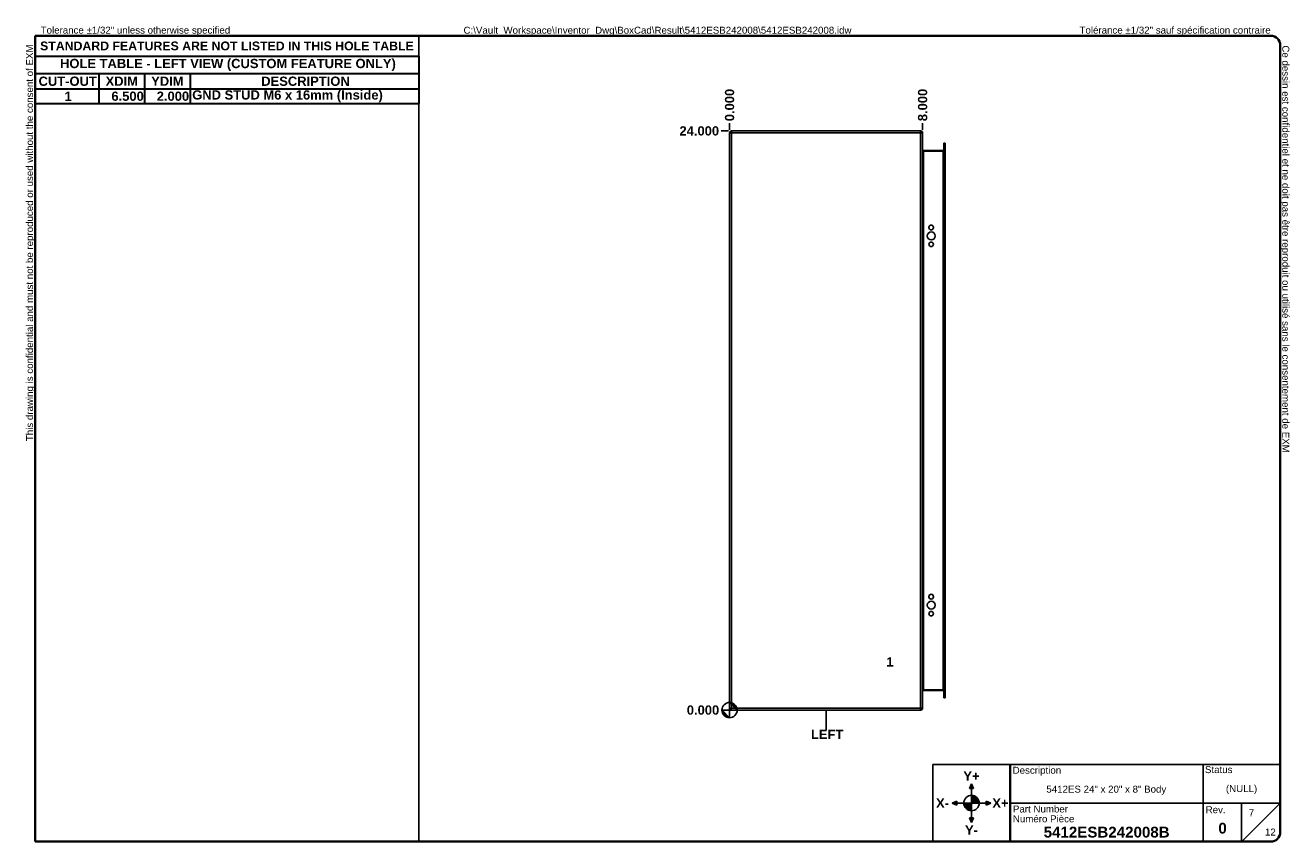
# Model space of a CAD drawing. Header units: inches. Extents: x 1 to 53.4, y 0.8 to 34.6.
import ezdxf

# ---------------------------------------------------------------- set-up
doc = ezdxf.new("R2010")
doc.units = ezdxf.units.IN
doc.header["$LTSCALE"] = 3.2
doc.header["$MEASUREMENT"] = 0
doc.layers.get('0').update_dxf_attribs({"lineweight": 25})
for name, color, linetype, lineweight in [('Dimensions(ANSI)', 7, 'Continuous', 25), ('Sketch Geometry(ANSI)', 7, 'Continuous', 25), ('Symbols(ANSI)', 7, 'Continuous', 25), ('Visible Edges(ANSI)', 7, 'Continuous', 25), ('Visible Tangent Edges(ANSI)', 7, 'Continuous', 25)]:
    doc.layers.add(name, color=color, linetype=linetype, lineweight=lineweight)
doc.layers.add('Hatch', color=179, linetype='Continuous', lineweight=9, true_color=0x1e1e47)
doc.styles.add('Current-ANSI', font='arial.ttf')
doc.styles.add('Dimension-ANSI', font='arialbd.ttf')
doc.styles.add('Text Style44', font='arialbd.ttf')
doc.dimstyles.new('INCH-ANSI', dxfattribs={"dimscale": 3.2, "dimtxt": 0.12, "dimasz": 0.098425, "dimexe": 0.04, "dimexo": 0.04, "dimgap": 0.031496, "dimtad": 0, "dimtih": 1, "dimtoh": 1, "dimdec": 3, "dimrnd": 1e-08, "dimzin": 0, "dimdsep": 46, "dimtxsty": 'Dimension-ANSI', "dimcen": 0.09, "dimdle": 0.312, "dimclrd": 179, "dimclre": 179, "dimclrt": 7, "dimadec": 1, "dimazin": 0, "dimtfac": 1, "dimtdec": 3, "dimtofl": 0, "dimtmove": 0, "dimatfit": 3, "dimfxl": 1, "dimtolj": 1, "dimtzin": 4, "dimlwd": 25, "dimlwe": 25, "dimarcsym": 0})
doc.dimstyles.new('INCH-ANSI-VERTICAL', dxfattribs={"dimscale": 3.2, "dimtxt": 0.12, "dimasz": 0.098425, "dimexe": 0.04, "dimexo": 0.04, "dimgap": 0.031496, "dimtad": 0, "dimtih": 1, "dimtoh": 1, "dimdec": 3, "dimrnd": 1e-08, "dimzin": 0, "dimdsep": 46, "dimtxsty": 'Dimension-ANSI', "dimcen": 0.09, "dimdle": 0.312, "dimclrd": 179, "dimclre": 179, "dimclrt": 7, "dimadec": 1, "dimazin": 0, "dimtfac": 1, "dimtdec": 3, "dimtofl": 0, "dimtmove": 0, "dimatfit": 3, "dimfxl": 1, "dimtolj": 1, "dimtzin": 4, "dimlwd": 25, "dimlwe": 25, "dimarcsym": 0})

# ---------------------------------------------------------------- blocks, each defined once
blk = doc.blocks.new('Origin Indicator Symbol4')
at = {"layer": 'Dimensions(ANSI)'}
h = blk.add_hatch(color=7, dxfattribs=at)
edge = h.paths.add_edge_path(flags=0)
edge.add_line((9.431, 2.057), (9.53, 1.959))
edge.add_arc((9.431, 1.959), 0.0984, 0, 90)
h = blk.add_hatch(color=7, dxfattribs=at)
edge = h.paths.add_edge_path(flags=0)
edge.add_line((9.431, 1.86), (9.333, 1.959))
edge.add_arc((9.431, 1.959), 0.0984, 180, 270)
at = {"layer": 'Dimensions(ANSI)', "color": 7, "linetype": 'Continuous'}
for p, q in [((9.431, 2.057), (9.53, 1.959)), ((9.431, 1.86), (9.333, 1.959))]:
    blk.add_line(p, q, dxfattribs=at)
at = {"layer": 'Dimensions(ANSI)', "color": 7, "linetype": 'Continuous', "flags": 128}
for points in [[(9.431, 1.959), (9.53, 1.959), (9.431, 2.057), (9.431, 1.959)], [(9.431, 1.959), (9.431, 2.057), (9.431, 1.86), (9.431, 1.959)], [(9.431, 1.959), (9.431, 1.86), (9.333, 1.959), (9.431, 1.959)], [(9.431, 1.959), (9.333, 1.959), (9.431, 1.959), (9.431, 1.959)]]:
    blk.add_lwpolyline(points, dxfattribs=at)
at = {"layer": 'Dimensions(ANSI)', "color": 7, "linetype": 'Continuous'}
blk.add_circle((9.431, 1.959), 0.0984, dxfattribs=at)
for start, end in [(0, 90), (180, 270)]:
    blk.add_arc((9.431, 1.959), 0.0984, start, end, dxfattribs=at)
at = {"layer": 'Dimensions(ANSI)', "color": 7}
for points in [[(9.431, 1.959), (9.53, 1.959), (9.431, 2.057), (9.431, 1.959)], [(9.431, 1.959), (9.431, 2.057), (9.431, 1.86), (9.431, 1.959)], [(9.431, 1.959), (9.431, 1.86), (9.333, 1.959), (9.431, 1.959)], [(9.431, 1.959), (9.333, 1.959), (9.431, 1.959)]]:
    blk.add_solid(points, dxfattribs=at)
blk = doc.blocks.new('Borders EXM - B (Inch) - B')
at = {"layer": 'Sketch Geometry(ANSI)', "linetype": 'Continuous', "lineweight": 35}
for p, q in [((16.438, 10.692), (0.437, 10.692)), ((0.437, 10.692), (0.437, 0.255)), ((16.562, 0.38), (16.562, 10.567)), ((0.437, 0.255), (16.438, 0.255))]:
    blk.add_line(p, q, dxfattribs=at)
at = {"layer": 'Sketch Geometry(ANSI)'}
for p, q in [((5.406, 10.692), (5.406, 0.255)), ((0.437, 10.428), (5.406, 10.428))]:
    blk.add_line(p, q, dxfattribs=at)
at = {"layer": 'Sketch Geometry(ANSI)', "linetype": 'Continuous', "lineweight": 35}
for centre, start, end in [((16.438, 10.567), 0, 90), ((16.438, 0.38), 270, 0)]:
    blk.add_arc(centre, 0.125, start, end, dxfattribs=at)
at = {"layer": 'Symbols(ANSI)', "color": 7, "char_height": 0.09, "attachment_point": 7, "style": 'Current-ANSI'}
for s, insert in [('Tolerance ±1/32" unless otherwise specified', (0.509, 10.692)), ('Tolérance ±1/32" sauf spécification contraire', (13.963, 10.692))]:
    blk.add_mtext(s, dxfattribs=dict(at, insert=insert))
for s, insert, rotation in [('This drawing is confidential and must not be reproduced or used without the consent of EXM', (0.437, 5.442), 90), ('Ce dessin est confidentiel et ne doit pas être reproduit ou utilisé sans le consentement de EXM', (16.562, 10.567), 270)]:
    blk.add_mtext(s, dxfattribs=dict(at, insert=insert, rotation=rotation))
at = {"layer": 'Symbols(ANSI)', "color": 7, "insert": (2.921, 10.559), "char_height": 0.114, "width": 4.96908, "attachment_point": 5, "style": 'Dimension-ANSI'}
blk.add_mtext('\\fArial|b1|i0;{\\H0.1140;STANDARD FEATURES ARE NOT LISTED IN THIS HOLE TABLE}', dxfattribs=at)
at = {"layer": 'Symbols(ANSI)', "color": 7, "style": 'Current-ANSI'}
blk.add_attdef('FILENAME_AND_PATH_001', (5.985, 10.718), '', height=0.09, dxfattribs=at)
blk = doc.blocks.new('Title Blocks EXM-2 - ANSI B')
at = {"layer": 'Hatch'}
for points in [[(12.725, 0.94), (12.75, 0.94), (12.75, 1)], [(12.775, 0.94), (12.75, 1), (12.75, 0.94)], [(12.56, 0.75), (12.56, 0.775), (12.5, 0.75)], [(12.56, 0.75), (12.5, 0.75), (12.56, 0.725)], [(12.94, 0.75), (13, 0.75), (12.94, 0.775)], [(12.94, 0.75), (12.94, 0.725), (13, 0.75)], [(12.75, 0.56), (12.725, 0.56), (12.75, 0.5)], [(12.75, 0.56), (12.75, 0.5), (12.775, 0.56)]]:
    blk.add_hatch(color=7, dxfattribs=at).paths.add_polyline_path(points)
h = blk.add_hatch(color=7, dxfattribs=at)
edge = h.paths.add_edge_path()
edge.add_line((12.75, 0.85), (12.75, 0.75))
edge.add_line((12.75, 0.75), (12.85, 0.75))
edge.add_arc((12.75, 0.75), 0.1, 0, 90)
h = blk.add_hatch(color=7, dxfattribs=at)
edge = h.paths.add_edge_path()
edge.add_line((12.75, 0.65), (12.75, 0.75))
edge.add_line((12.75, 0.75), (12.65, 0.75))
edge.add_arc((12.75, 0.75), 0.1, 180, 270)
at = {"layer": 'Sketch Geometry(ANSI)'}
for p, q in [((12.249, 1.25), (16.749, 1.25)), ((12.249, 0.25), (12.249, 1.25)), ((15.749, 1.25), (15.749, 0.75)), ((16.749, 1.25), (16.749, 0.375)), ((12.75, 1), (12.725, 0.94)), ((12.75, 0.85), (12.75, 1)), ((12.775, 0.94), (12.75, 1)), ((12.725, 0.94), (12.775, 0.94)), ((12.75, 0.75), (12.75, 0.85)), ((12.5, 0.75), (12.56, 0.775)), ((12.65, 0.75), (12.5, 0.75)), ((12.56, 0.725), (12.5, 0.75)), ((12.56, 0.775), (12.56, 0.725)), ((12.75, 0.75), (12.65, 0.75)), ((12.75, 0.75), (12.85, 0.75)), ((12.75, 0.75), (12.75, 0.65)), ((12.85, 0.75), (13, 0.75)), ((13, 0.75), (12.94, 0.775)), ((12.94, 0.775), (12.94, 0.725)), ((12.94, 0.725), (13, 0.75)), ((15.749, 0.75), (13.249, 0.75)), ((16.249, 0.75), (15.749, 0.75)), ((15.749, 0.75), (15.749, 0.25)), ((16.249, 0.25), (16.249, 0.75)), ((16.249, 0.75), (16.749, 0.75)), ((16.249, 0.25), (16.749, 0.75)), ((12.775, 0.56), (12.725, 0.56)), ((12.725, 0.56), (12.75, 0.5)), ((12.75, 0.65), (12.75, 0.5)), ((12.75, 0.5), (12.775, 0.56)), ((13.249, 0.25), (12.249, 0.25)), ((16.624, 0.25), (13.249, 0.25))]:
    blk.add_line(p, q, dxfattribs=at)
at = {"layer": 'Sketch Geometry(ANSI)', "linetype": 'Continuous', "lineweight": 35}
blk.add_line((13.249, 0.25), (13.249, 1.25), dxfattribs=at)
at = {"layer": 'Sketch Geometry(ANSI)'}
blk.add_circle((12.75, 0.75), 0.1, dxfattribs=at)
blk.add_arc((16.624, 0.375), 0.125, 270, 0, dxfattribs=at)
at = {"layer": 'Symbols(ANSI)', "color": 7}
for s, insert, char_height, attachment_point, style in [('\\fArial|b1|i0;Y+', (12.75, 1.1), 0.12, 5, 'Dimension-ANSI'), ('Description', (13.283, 1.103), 0.09, 7, 'Current-ANSI'), ('Status', (15.774, 1.137), 0.09, 7, 'Current-ANSI'), ('\\fArial|b1|i0;X-', (12.375, 0.75), 0.12, 5, 'Dimension-ANSI'), ('\\fArial|b1|i0;X+', (13.125, 0.75), 0.12, 5, 'Dimension-ANSI'), ('Part Number', (13.287, 0.627), 0.09, 7, 'Current-ANSI'), ('Numéro Pièce', (13.286, 0.5), 0.09, 7, 'Current-ANSI'), ('\\fArial|b1|i0;Y-', (12.75, 0.4), 0.12, 5, 'Dimension-ANSI')]:
    blk.add_mtext(s, dxfattribs=dict(at, insert=insert, char_height=char_height, attachment_point=attachment_point, style=style))
at = {"layer": 'Symbols(ANSI)', "color": 7, "insert": (15.783, 0.618), "char_height": 0.09, "width": 0.25854, "attachment_point": 7, "style": 'Current-ANSI'}
blk.add_mtext('Rev.', dxfattribs=at)
at = {"layer": 'Symbols(ANSI)', "color": 7}
for tag, p, height, style in [('DESIGN_STATE_001', (16.045, 0.893), 0.09, 'Current-ANSI'), ('IDW_DESC_IAM_001', (13.72, 0.885), 0.09, 'Current-ANSI'), ('Sheet_number_001', (16.341, 0.58), 0.09, 'Current-ANSI'), ('IDW_REV_001', (15.947, 0.355), 0.14, 'Text Style44'), ('IDW_NAME_IAM_001', (13.685, 0.304), 0.14, 'Text Style44'), ('Number_of_sheets_001', (16.551, 0.33), 0.09, 'Current-ANSI')]:
    blk.add_attdef(tag, p, '', height=height, dxfattribs=dict(at, style=style))
blk = doc.blocks.new('*D18')
at = {"layer": 'Defpoints', "color": 0, "linetype": 'Continuous', "transparency": 16777216}
for p in [(29.824, 6.268), (30.264, 6.268), (30.264, 6.268)]:
    blk.add_point(p, dxfattribs=at)
at = {"layer": 'Dimensions(ANSI)', "color": 179, "linetype": 'Continuous', "lineweight": 25, "true_color": 0x262658, "transparency": 16777216}
blk.add_line((30.136, 6.268), (29.824, 6.268), dxfattribs=at)
at = {"layer": 'Dimensions(ANSI)', "color": 7, "linetype": 'Continuous', "lineweight": 25, "transparency": 16777216, "insert": (29.077, 6.268), "char_height": 0.384, "attachment_point": 5, "style": 'Dimension-ANSI'}
blk.add_mtext('\\A1;0.000', dxfattribs=at)
blk = doc.blocks.new('*D19')
at = {"layer": 'Defpoints', "color": 0, "linetype": 'Continuous', "transparency": 16777216}
for p in [(29.824, 30.268), (30.264, 30.268), (30.264, 6.268)]:
    blk.add_point(p, dxfattribs=at)
at = {"layer": 'Dimensions(ANSI)', "color": 179, "linetype": 'Continuous', "lineweight": 25, "true_color": 0x262658, "transparency": 16777216}
blk.add_line((30.136, 30.268), (29.824, 30.268), dxfattribs=at)
at = {"layer": 'Dimensions(ANSI)', "color": 7, "linetype": 'Continuous', "lineweight": 25, "transparency": 16777216, "insert": (28.923, 30.268), "char_height": 0.384, "attachment_point": 5, "style": 'Dimension-ANSI'}
blk.add_mtext('\\A1;24.000', dxfattribs=at)
blk = doc.blocks.new('Datum Identifier4')
at = {"layer": 'Symbols(ANSI)', "color": 7, "linetype": 'Continuous', "lineweight": 25}
for p, q in [((10.681, 1.86), (10.681, 1.959)), ((10.681, 1.86), (10.681, 1.889)), ((10.681, 1.889), (10.681, 1.705))]:
    blk.add_line(p, q, dxfattribs=at)
at = {"layer": 'Symbols(ANSI)', "color": 7, "insert": (10.485, 1.585), "char_height": 0.12, "attachment_point": 7, "style": 'Dimension-ANSI'}
blk.add_mtext('LEFT', dxfattribs=at)
blk = doc.blocks.new('*D21')
at = {"layer": 'Defpoints', "color": 0, "linetype": 'Continuous', "transparency": 16777216}
for p in [(30.18, 30.595), (30.18, 30.184), (30.18, 30.184)]:
    blk.add_point(p, dxfattribs=at)
at = {"layer": 'Dimensions(ANSI)', "color": 179, "linetype": 'Continuous', "lineweight": 25, "true_color": 0x262658, "transparency": 16777216}
blk.add_line((30.18, 30.312), (30.18, 30.595), dxfattribs=at)
at = {"layer": 'Dimensions(ANSI)', "color": 7, "linetype": 'Continuous', "lineweight": 25, "transparency": 16777216, "insert": (30.18, 31.342), "char_height": 0.384, "attachment_point": 5, "rotation": 90, "style": 'Dimension-ANSI'}
blk.add_mtext('\\A1;0.000', dxfattribs=at)
blk = doc.blocks.new('*D22')
at = {"layer": 'Defpoints', "color": 0, "linetype": 'Continuous', "transparency": 16777216}
for p in [(38.18, 30.595), (30.18, 30.184), (38.18, 30.184)]:
    blk.add_point(p, dxfattribs=at)
at = {"layer": 'Dimensions(ANSI)', "color": 179, "linetype": 'Continuous', "lineweight": 25, "true_color": 0x262658, "transparency": 16777216}
blk.add_line((38.18, 30.312), (38.18, 30.595), dxfattribs=at)
at = {"layer": 'Dimensions(ANSI)', "color": 7, "linetype": 'Continuous', "lineweight": 25, "transparency": 16777216, "insert": (38.18, 31.343), "char_height": 0.384, "attachment_point": 5, "rotation": 90, "style": 'Dimension-ANSI'}
blk.add_mtext('\\A1;8.000', dxfattribs=at)
blk = doc.blocks.new('Leader Text1')
at = {"layer": 'Symbols(ANSI)', "color": 7, "insert": (11.461, 2.523), "char_height": 0.12, "attachment_point": 7, "style": 'Dimension-ANSI'}
blk.add_mtext('1', dxfattribs=at)
blk = doc.blocks.new('Table3')
at = {"layer": 'Symbols(ANSI)', "color": 7, "lineweight": 30}
for p, q in [((0.438, 10.428), (5.406, 10.428)), ((0.438, 10.428), (0.438, 10.202)), ((5.406, 10.428), (5.406, 10.202)), ((0.438, 10.202), (5.406, 10.202)), ((0.438, 10.202), (0.438, 10.003)), ((1.264, 10.202), (1.264, 10.003)), ((1.855, 10.202), (1.855, 10.003)), ((2.445, 10.202), (2.445, 10.003)), ((5.406, 10.202), (5.406, 10.003)), ((0.438, 10.003), (5.406, 10.003)), ((0.438, 10.003), (0.438, 9.812)), ((1.264, 10.003), (1.264, 9.812)), ((1.855, 10.003), (1.855, 9.812)), ((2.445, 10.003), (2.445, 9.812)), ((5.406, 10.003), (5.406, 9.812)), ((0.438, 9.812), (5.406, 9.812))]:
    blk.add_line(p, q, dxfattribs=at)
at = {"layer": 'Symbols(ANSI)', "color": 7, "char_height": 0.12, "attachment_point": 7, "style": 'Dimension-ANSI'}
for s, insert in [('HOLE TABLE - LEFT VIEW (CUSTOM FEATURE ONLY)', (0.76, 10.236)), ('CUT-OUT', (0.482, 10.041)), ('XDIM', (1.35, 10.043)), ('YDIM', (1.94, 10.043)), ('DESCRIPTION', (3.366, 10.041)), ('1', (0.818, 9.848)), ('6.500', (1.425, 9.847)), ('2.000', (2.012, 9.847)), ('GND STUD M6 x 16mm (Inside)', (2.472, 9.829))]:
    blk.add_mtext(s, dxfattribs=dict(at, insert=insert))

msp = doc.modelspace()

# ---------------------------------------------------------------- linework, layer by layer
at = {"layer": 'Visible Edges(ANSI)'}
for p, q in [((30.18, 6.3517), (30.18, 30.1837)), ((38.096, 30.2677), (30.264, 30.2677)), ((38.18, 6.3517), (38.18, 30.1837)), ((39.0272, 29.4546), (38.211, 29.4546)), ((39.0582, 29.3706), (39.0582, 29.7559)), ((39.1112, 29.7559), (39.0582, 29.7559)), ((39.0582, 29.3706), (39.0582, 7.1649)), ((39.1112, 29.7559), (39.1112, 29.3706)), ((39.1112, 7.1649), (39.1112, 29.3706)), ((38.4425, 26.2627), (38.4425, 26.2757)), ((38.6295, 26.2757), (38.6295, 26.2627)), ((38.4425, 10.9597), (38.4425, 10.9727)), ((38.6295, 10.9727), (38.6295, 10.9597)), ((38.211, 7.0809), (39.0272, 7.0809)), ((39.0582, 6.7795), (39.0582, 7.1649)), ((39.1112, 7.1649), (39.1112, 6.7795)), ((39.0582, 6.7795), (39.1112, 6.7795)), ((30.264, 6.2677), (38.096, 6.2677))]:
    msp.add_line(p, q, dxfattribs=at)
for centre, radius in [((38.536, 25.9192), 0.165), ((38.536, 25.5692), 0.0935), ((38.536, 10.6162), 0.165), ((38.536, 10.2662), 0.0935)]:
    msp.add_circle(centre, radius, dxfattribs=at)
for centre, radius, start, end in [((30.264, 30.1837), 0.084, 90, 180), ((38.096, 30.1837), 0.084, 0, 90), ((38.211, 29.4856), 0.031, 180, 270), ((39.0272, 29.4856), 0.031, 270, 0), ((38.536, 26.2757), 0.0935, 0, 180), ((38.536, 26.2627), 0.0935, 180, 0), ((38.536, 10.9727), 0.0935, 0, 180), ((38.536, 10.9597), 0.0935, 180, 0), ((38.211, 7.0499), 0.031, 90, 180), ((39.0272, 7.0499), 0.031, 0, 90), ((30.264, 6.3517), 0.084, 180, 270), ((38.096, 6.3517), 0.084, 270, 0)]:
    msp.add_arc(centre, radius, start, end, dxfattribs=at)
at = {"layer": 'Visible Tangent Edges(ANSI)'}
for p, q in [((30.264, 30.1837), (30.18, 30.1837)), ((30.264, 30.2677), (30.264, 30.1837)), ((30.264, 30.1837), (38.096, 30.1837)), ((30.264, 30.1837), (30.264, 6.3517)), ((38.096, 30.2677), (38.096, 30.1837)), ((38.096, 30.1837), (38.096, 6.3517)), ((38.18, 30.1837), (38.096, 30.1837)), ((38.211, 29.4546), (38.211, 29.4236)), ((38.211, 29.4236), (39.0272, 29.4236)), ((38.211, 7.1119), (38.211, 29.4236)), ((39.0272, 29.4236), (39.0272, 29.4546)), ((39.0582, 29.4236), (39.0272, 29.4236)), ((39.0272, 29.4236), (39.0272, 7.1119)), ((39.0582, 29.3706), (39.1112, 29.3706)), ((39.0272, 7.1119), (38.211, 7.1119)), ((38.211, 7.0809), (38.211, 7.1119)), ((39.0272, 7.1119), (39.0582, 7.1119)), ((39.0272, 7.0809), (39.0272, 7.1119)), ((39.1112, 7.1649), (39.0582, 7.1649)), ((30.264, 6.3517), (30.18, 6.3517)), ((38.096, 6.3517), (30.264, 6.3517)), ((30.264, 6.3517), (30.264, 6.2677)), ((38.096, 6.3517), (38.096, 6.2677)), ((38.096, 6.3517), (38.18, 6.3517))]:
    msp.add_line(p, q, dxfattribs=at)
for centre, major_axis, start_param, end_param in [((38.211, 29.4856), (0, -0.062), 4.712389, 6.2831853), ((38.211, 7.0499), (0, 0.062), 0, 1.5707963)]:
    msp.add_ellipse(centre, major_axis=major_axis, ratio=0.5, start_param=start_param, end_param=end_param, dxfattribs=at)

# ---------------------------------------------------------------- block references
at = {"xscale": 3.2, "yscale": 3.2, "zscale": 3.2}
for name, p, values in [('Borders EXM - B (Inch) - B', (0, 0), {'FILENAME_AND_PATH_001': 'C:\\Vault_Workspace\\Inventor_Dwg\\BoxCad\\Result\\5412ESB242008\\5412ESB242008.idw'}), ('Title Blocks EXM-2 - ANSI B', (-0.5962, 0.0145), {'IDW_REV_001': '0', 'Sheet_number_001': '7', 'Number_of_sheets_001': '12', 'IDW_DESC_IAM_001': '5412ES 24" x 20" x 8" Body', 'DESIGN_STATE_001': '(NULL)', 'IDW_NAME_IAM_001': '5412ESB242008B'})]:
    msp.add_blockref(name, p, dxfattribs=at).add_auto_attribs(values)
msp.add_blockref('Table3', (0, 0), dxfattribs=at)
at = {"layer": 'Dimensions(ANSI)', "xscale": 3.2, "yscale": 3.2, "zscale": 3.2}
msp.add_blockref('Origin Indicator Symbol4', (0, 0), dxfattribs=at)
at = {"layer": 'Symbols(ANSI)', "xscale": 3.2, "yscale": 3.2, "zscale": 3.2}
for name in ['Leader Text1', 'Datum Identifier4']:
    msp.add_blockref(name, (0, 0), dxfattribs=at)

# ---------------------------------------------------------------- dimensions: what is measured, and where the dimension line sits
at = {"layer": 'Dimensions(ANSI)', "color": 179, "linetype": 'Continuous', "lineweight": 25, "true_color": 0x262658}
for feature_location, offset, dtype, origin, dimstyle, picture, middle in [((30.1799861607, 30.1837165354), (0, 0.4110852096), 1, (30.1799861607, 30.1837165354), 'INCH-ANSI-VERTICAL', '*D21', (30.1799861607, 31.342312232)), ((38.18, 30.1837), (0, 0.4111), 1, (30.18, 30.1837), 'INCH-ANSI-VERTICAL', '*D22', (38.18, 31.3427)), ((30.264, 30.2677), (-0.4395, 0), 0, (30.264, 6.2677), 'INCH-ANSI', '*D19', (28.9232, 30.2677)), ((30.2639861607, 6.2677165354), (-0.4395105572, 0), 0, (30.2639861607, 6.2677165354), 'INCH-ANSI', '*D18', (29.0769651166, 6.2677165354))]:
    dim = msp.add_ordinate_dim(feature_location=feature_location, offset=offset, dtype=dtype, origin=origin, dimstyle=dimstyle, override={"dimgap": 0.031496, "dimtad": 0, "dimdec": 3, "dimtol": 0, "dimlim": 0, "dimtp": 0, "dimtm": 0, "dimtdec": 3}, dxfattribs=at)
    dim.commit()
    dim.dimension.update_dxf_attribs({"geometry": picture, "text_midpoint": middle})

doc.saveas('drawing.dxf')
